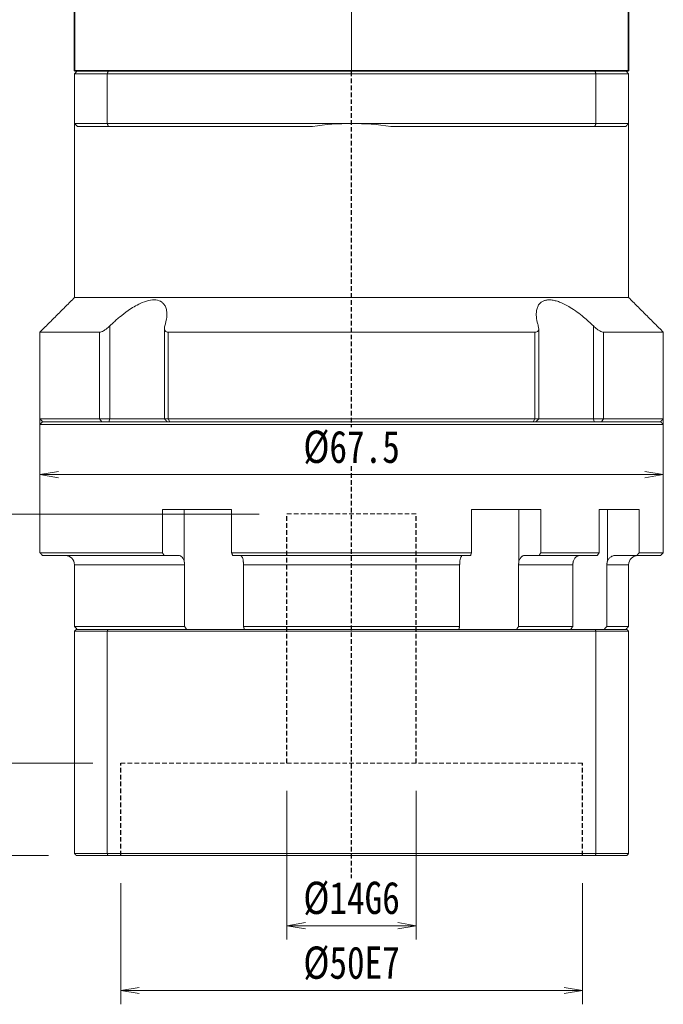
# Model space of a CAD drawing. Header units: millimetres. Extents: x -6 to 473, y -29 to 297.
# Tile 3 of 8: x 73 to 142, y 83 to 189. Entities that reach past the tile are written whole.
import ezdxf

# ---------------------------------------------------------------- set-up
doc = ezdxf.new("R2010")
doc.units = ezdxf.units.MM
doc.linetypes.add('DASHED', pattern=[0.75, 0.5, -0.25])
doc.linetypes.add('点画线', pattern=[18, 12, -2, 2, -2])
for name, color, linetype, lineweight in [('EB0_1', 7, 'Continuous', 35), ('中心线层', 1, '点画线', 18), ('尺寸线层', 3, 'Continuous', 18), ('粗实线层', 7, 'Continuous', 35)]:
    doc.layers.add(name, color=color, linetype=linetype, lineweight=lineweight)
doc.styles.add('宋体', font='SimSun.ttf', dxfattribs={"width": 0.8})
doc.dimstyles.new('A水平标注$0', dxfattribs={"dimtxt": 3.5, "dimasz": 2, "dimexe": 1.5, "dimexo": 3, "dimgap": 1.1, "dimtad": 1, "dimtoh": 1, "dimdec": 4, "dimdsep": 46, "dimtxsty": '宋体', "dimblk": 'OPEN', "dimcen": 3, "dimclrd": 3, "dimclre": 3, "dimclrt": 6, "dimadec": 0, "dimazin": 0, "dimtm": 1e-09, "dimtfac": 1, "dimtdec": 4, "dimtix": 1, "dimtmove": 0, "dimatfit": 3, "dimldrblk": 'OPEN', "dimfxl": 0, "dimlwd": 13, "dimlwe": 13, "dimarcsym": 0})

# ---------------------------------------------------------------- blocks, each defined once
blk = doc.blocks.new('_Open')
at = {"color": 0, "linetype": 'ByBlock', "lineweight": -2}
for p, q in [((-1, 0.167), (0, 0)), ((-1, -0.167), (0, 0)), ((0, 0), (-1, 0))]:
    blk.add_line(p, q, dxfattribs=at)
blk = doc.blocks.new('*D37')
at = {"layer": 'Defpoints', "color": 0, "transparency": 16777216}
for p in [(83.51, 98.69), (133.51, 98.69), (133.51, 84.07)]:
    blk.add_point(p, dxfattribs=at)
at = {"layer": '尺寸线层', "color": 3, "lineweight": 13, "transparency": 16777216}
for p, q in [((83.51, 95.69), (83.51, 82.57)), ((133.51, 95.69), (133.51, 82.57)), ((85.51, 84.07), (131.51, 84.07))]:
    blk.add_line(p, q, dxfattribs=at)
at = {"layer": '尺寸线层', "color": 3, "lineweight": 13, "transparency": 16777216, "xscale": 2, "yscale": 2, "zscale": 2, "rotation": 180}
blk.add_blockref('_Open', (83.51, 84.07), dxfattribs=at)
at = {"layer": '尺寸线层', "color": 3, "lineweight": 13, "transparency": 16777216, "xscale": 2, "yscale": 2, "zscale": 2}
blk.add_blockref('_Open', (133.51, 84.07), dxfattribs=at)
at = {"layer": '尺寸线层', "color": 6, "transparency": 16777216, "insert": (108.51, 87.01), "char_height": 3.5, "attachment_point": 5, "style": '宋体', "bg_fill": 3, "box_fill_scale": 1.1, "bg_fill_color": 257, "bg_fill_transparency": 0}
blk.add_mtext('%%C50E7', dxfattribs=at)
blk = doc.blocks.new('*D38')
at = {"layer": 'Defpoints', "color": 0, "transparency": 16777216}
for p in [(101.51, 108.69), (115.51, 108.69), (115.51, 91.09)]:
    blk.add_point(p, dxfattribs=at)
at = {"layer": '尺寸线层', "color": 3, "lineweight": 13, "transparency": 16777216}
for p, q in [((101.51, 105.69), (101.51, 89.59)), ((115.51, 105.69), (115.51, 89.59)), ((103.51, 91.09), (113.51, 91.09))]:
    blk.add_line(p, q, dxfattribs=at)
at = {"layer": '尺寸线层', "color": 3, "lineweight": 13, "transparency": 16777216, "xscale": 2, "yscale": 2, "zscale": 2, "rotation": 180}
blk.add_blockref('_Open', (101.51, 91.09), dxfattribs=at)
at = {"layer": '尺寸线层', "color": 3, "lineweight": 13, "transparency": 16777216, "xscale": 2, "yscale": 2, "zscale": 2}
blk.add_blockref('_Open', (115.51, 91.09), dxfattribs=at)
at = {"layer": '尺寸线层', "color": 6, "transparency": 16777216, "insert": (108.51, 94.03), "char_height": 3.5, "attachment_point": 5, "style": '宋体', "bg_fill": 3, "box_fill_scale": 1.1, "bg_fill_color": 257, "bg_fill_transparency": 0}
blk.add_mtext('%%C14G6', dxfattribs=at)
blk = doc.blocks.new('*D39')
at = {"layer": 'Defpoints', "color": 0, "transparency": 16777216}
for p in [(83.51, 108.69), (66.67, 98.69), (78.71, 98.69)]:
    blk.add_point(p, dxfattribs=at)
at = {"layer": '尺寸线层', "color": 3, "lineweight": 13, "transparency": 16777216}
for p, q in [((80.51, 108.69), (65.17, 108.69)), ((66.67, 106.69), (66.67, 100.69)), ((75.71, 98.69), (65.17, 98.69))]:
    blk.add_line(p, q, dxfattribs=at)
at = {"layer": '尺寸线层', "color": 3, "lineweight": 13, "transparency": 16777216, "xscale": 2, "yscale": 2, "zscale": 2}
for p, rotation in [((66.67, 108.69), 90), ((66.67, 98.69), 270)]:
    blk.add_blockref('_Open', p, dxfattribs=dict(at, rotation=rotation))
at = {"layer": '尺寸线层', "color": 6, "transparency": 16777216, "insert": (63.86, 103.69), "char_height": 3.5, "attachment_point": 5, "rotation": 90, "style": '宋体', "bg_fill": 3, "box_fill_scale": 1.1, "bg_fill_color": 257, "bg_fill_transparency": 0}
blk.add_mtext('10', dxfattribs=at)
blk = doc.blocks.new('*D40')
at = {"layer": 'Defpoints', "color": 0, "transparency": 16777216}
for p in [(101.51, 135.69), (58.31, 98.69), (78.71, 98.69)]:
    blk.add_point(p, dxfattribs=at)
at = {"layer": '尺寸线层', "color": 3, "lineweight": 13, "transparency": 16777216}
for p, q in [((98.51, 135.69), (56.81, 135.69)), ((58.31, 133.69), (58.31, 100.69)), ((75.71, 98.69), (56.81, 98.69))]:
    blk.add_line(p, q, dxfattribs=at)
at = {"layer": '尺寸线层', "color": 3, "lineweight": 13, "transparency": 16777216, "xscale": 2, "yscale": 2, "zscale": 2}
for p, rotation in [((58.31, 135.69), 90), ((58.31, 98.69), 270)]:
    blk.add_blockref('_Open', p, dxfattribs=dict(at, rotation=rotation))
at = {"layer": '尺寸线层', "color": 6, "transparency": 16777216, "insert": (55.5, 117.19), "char_height": 3.5, "attachment_point": 5, "rotation": 90, "style": '宋体', "bg_fill": 3, "box_fill_scale": 1.1, "bg_fill_color": 257, "bg_fill_transparency": 0}
blk.add_mtext('37', dxfattribs=at)
blk = doc.blocks.new('*D41')
at = {"layer": 'Defpoints', "color": 0, "transparency": 16777216}
for p in [(74.76, 150.69), (142.26, 150.69), (74.76, 139.96)]:
    blk.add_point(p, dxfattribs=at)
at = {"layer": '尺寸线层', "color": 3, "lineweight": 13, "transparency": 16777216}
for p, q in [((74.76, 147.69), (74.76, 138.46)), ((142.26, 147.69), (142.26, 138.46)), ((140.26, 139.96), (76.76, 139.96))]:
    blk.add_line(p, q, dxfattribs=at)
at = {"layer": '尺寸线层', "color": 3, "lineweight": 13, "transparency": 16777216, "xscale": 2, "yscale": 2, "zscale": 2, "rotation": 180}
blk.add_blockref('_Open', (74.76, 139.96), dxfattribs=at)
at = {"layer": '尺寸线层', "color": 3, "lineweight": 13, "transparency": 16777216, "xscale": 2, "yscale": 2, "zscale": 2}
blk.add_blockref('_Open', (142.26, 139.96), dxfattribs=at)
at = {"layer": '尺寸线层', "color": 6, "transparency": 16777216, "insert": (108.51, 142.9), "char_height": 3.5, "attachment_point": 5, "style": '宋体', "bg_fill": 3, "box_fill_scale": 1.1, "bg_fill_color": 257, "bg_fill_transparency": 0}
blk.add_mtext('%%c67.5', dxfattribs=at)

msp = doc.modelspace()

# ---------------------------------------------------------------- linework, layer by layer
at = {"color": 7, "linetype": 'Continuous', "lineweight": 15}
for p, q in [((82.16705, 183.69373), (78.81093, 183.69373)), ((134.85481, 183.69373), (82.16705, 183.69373)), ((138.21093, 183.69373), (134.85481, 183.69373)), ((78.51093, 183.39373), (82.05341, 183.39373)), ((78.51093, 183.39373), (78.51093, 177.99373)), ((82.05341, 177.99373), (82.05341, 183.39373)), ((82.05341, 183.39373), (134.96844, 183.39373)), ((134.96844, 183.39373), (138.51093, 183.39373)), ((134.96844, 183.39373), (134.96844, 177.99373)), ((138.51093, 177.99373), (138.51093, 183.39373)), ((82.05341, 177.99373), (78.51093, 177.99373)), ((78.81093, 177.69373), (82.16705, 177.69373)), ((108.51093, 177.99373), (82.05341, 177.99373)), ((82.16705, 177.69373), (104.2789, 177.69373)), ((134.96844, 177.99373), (108.51093, 177.99373)), ((112.74295, 177.69373), (134.85481, 177.69373)), ((134.85481, 177.69373), (138.21093, 177.69373)), ((138.51093, 177.99373), (134.96844, 177.99373)), ((138.51093, 159.14373), (78.51093, 159.14373)), ((82.32935, 145.99373), (82.32935, 156.06317)), ((134.6925, 156.06317), (134.6925, 145.99373)), ((81.21905, 155.39373), (74.76093, 155.39373)), ((81.21905, 155.39373), (81.21905, 145.99373)), ((128.3658, 155.39373), (88.65605, 155.39373)), ((88.65605, 145.99373), (88.65605, 155.39373)), ((128.3658, 155.39373), (128.3658, 145.99373)), ((142.26093, 155.39373), (135.8028, 155.39373)), ((135.8028, 145.99373), (135.8028, 155.39373)), ((81.21905, 145.99373), (74.76093, 145.99373)), ((74.76093, 145.39373), (108.51093, 145.39373)), ((75.06093, 145.69373), (81.46164, 145.69373)), ((108.51093, 145.69373), (75.06093, 145.69373)), ((82.32935, 145.99373), (81.21905, 145.99373)), ((81.46164, 145.69373), (81.21905, 145.99373)), ((82.23885, 145.69373), (82.32935, 145.99373)), ((88.24434, 145.99373), (82.32935, 145.99373)), ((88.65605, 145.99373), (88.24434, 145.99373)), ((128.3658, 145.99373), (88.65605, 145.99373)), ((88.83254, 145.69373), (88.65605, 145.99373)), ((88.83254, 145.69373), (128.18931, 145.69373)), ((141.96093, 145.69373), (108.51093, 145.69373)), ((108.51093, 145.39373), (142.26093, 145.39373)), ((128.3658, 145.99373), (128.18931, 145.69373)), ((128.77751, 145.99373), (128.3658, 145.99373)), ((134.6925, 145.99373), (128.77751, 145.99373)), ((134.6925, 145.99373), (134.783, 145.69373)), ((135.8028, 145.99373), (134.6925, 145.99373)), ((135.8028, 145.99373), (135.56021, 145.69373)), ((135.56021, 145.69373), (141.96093, 145.69373)), ((142.26093, 145.99373), (135.8028, 145.99373)), ((88.02414, 136.19373), (88.02414, 131.49373)), ((88.02414, 136.19373), (95.52685, 136.19373)), ((90.38826, 136.19373), (90.38826, 130.57711)), ((95.52685, 131.49373), (95.52685, 136.19373)), ((121.495, 136.19373), (121.495, 131.49373)), ((121.495, 136.19373), (128.99772, 136.19373)), ((126.63359, 136.19373), (126.63359, 130.57711)), ((128.99772, 131.49373), (128.99772, 136.19373)), ((135.3317, 136.19373), (135.3317, 131.49373)), ((135.3317, 136.19373), (139.66339, 136.19373)), ((136.20728, 136.19373), (136.20728, 130.57711)), ((139.66339, 131.49373), (139.66339, 136.19373)), ((88.02414, 131.49373), (74.76093, 131.49373)), ((121.495, 131.49373), (95.52685, 131.49373)), ((135.3317, 131.49373), (128.99772, 131.49373)), ((142.26093, 131.49373), (139.66339, 131.49373)), ((75.06093, 131.19373), (88.21718, 131.19373)), ((78.51093, 130.19373), (90.43806, 130.19373)), ((88.21718, 131.19373), (89.79382, 131.19373)), ((90.43806, 130.19373), (90.43806, 123.49373)), ((95.62956, 131.19373), (121.39229, 131.19373)), ((96.81022, 130.19373), (120.21163, 130.19373)), ((96.81022, 123.49373), (96.81022, 130.19373)), ((120.21163, 130.19373), (120.21163, 123.49373)), ((126.58379, 123.49373), (126.58379, 130.19373)), ((126.58379, 130.19373), (132.45611, 130.19373)), ((127.22803, 131.19373), (128.80467, 131.19373)), ((128.80467, 131.19373), (135.10164, 131.19373)), ((132.45611, 130.19373), (132.45611, 123.49373)), ((136.13507, 123.49373), (136.13507, 130.19373)), ((136.13507, 130.19373), (138.51093, 130.19373)), ((137.07628, 131.19373), (139.38119, 131.19373)), ((139.38119, 131.19373), (141.96093, 131.19373)), ((90.43806, 123.49373), (78.51093, 123.49373)), ((78.51093, 122.99373), (82.05341, 122.99373)), ((78.51093, 122.99373), (78.51093, 98.89373)), ((82.12911, 123.19373), (78.71093, 123.19373)), ((82.05341, 122.99373), (134.96844, 122.99373)), ((82.05341, 122.99373), (82.05341, 98.89373)), ((134.89274, 123.19373), (82.12911, 123.19373)), ((120.21163, 123.49373), (96.81022, 123.49373)), ((132.45611, 123.49373), (126.58379, 123.49373)), ((138.31093, 123.19373), (134.89274, 123.19373)), ((134.96844, 122.99373), (134.96844, 98.89373)), ((134.96844, 122.99373), (138.51093, 122.99373)), ((138.51093, 123.49373), (136.13507, 123.49373)), ((138.51093, 122.99373), (138.51093, 98.89373)), ((82.05341, 98.89373), (78.51093, 98.89373)), ((78.71093, 98.69373), (82.12911, 98.69373)), ((134.96844, 98.89373), (82.05341, 98.89373)), ((82.12911, 98.69373), (134.89274, 98.69373)), ((134.89274, 98.69373), (138.31093, 98.69373)), ((138.51093, 98.89373), (134.96844, 98.89373))]:
    msp.add_line(p, q, dxfattribs=at)
at = {"color": 1, "linetype": 'DASHED'}
msp.add_line((108.51093, 95.3688), (108.51093, 183.69373), dxfattribs=at)
at = {"color": 6, "linetype": 'DASHED', "lineweight": 15}
for p, q in [((101.51093, 135.69373), (115.51093, 135.69373)), ((83.51093, 108.69373), (133.51093, 108.69373))]:
    msp.add_line(p, q, dxfattribs=at)
at = {"color": 6, "linetype": 'DASHED'}
for p, q in [((101.51093, 108.69373), (101.51093, 135.69373)), ((115.51093, 108.69373), (115.51093, 135.69373)), ((83.51093, 98.69373), (83.51093, 108.69373)), ((133.51093, 98.69373), (133.51093, 108.69373))]:
    msp.add_line(p, q, dxfattribs=at)
at = {"color": 7, "linetype": 'Continuous', "lineweight": 15}
for centre, radius, start, end in [((108.51093, 147.99373), 30, 90, 98.1096145), ((108.51093, 147.99373), 30, 81.8903855, 90), ((77.51093, 130.19373), 1, 0, 90), ((139.51093, 130.19373), 1, 90, 180)]:
    msp.add_arc(centre, radius, start, end, dxfattribs=at)
for points in [[(78.51093, 183.39373), (78.81093, 183.69373)], [(82.05341, 183.39373), (82.16705, 183.69373)], [(134.96844, 183.39373), (134.85481, 183.69373)], [(138.21093, 183.69373), (138.51093, 183.39373)], [(78.51093, 159.14373), (78.51093, 177.99373)], [(78.51093, 177.99373), (78.81093, 177.69373)], [(82.05341, 177.99373), (82.16705, 177.69373)], [(134.85481, 177.69373), (134.96844, 177.99373)], [(138.21093, 177.69373), (138.51093, 177.99373)], [(138.51093, 177.99373), (138.51093, 159.14373)], [(74.76093, 155.39373), (78.51093, 159.14373)], [(138.51093, 159.14373), (142.26093, 155.39373)], [(88.24434, 145.99373), (88.24434, 155.80392)], [(128.77751, 155.8018), (128.77751, 145.99373)], [(74.76093, 145.99373), (74.76093, 155.39373)], [(142.26093, 155.39373), (142.26093, 145.99373)], [(75.06093, 145.69373), (74.76093, 145.99373)], [(74.76093, 145.39373), (75.06093, 145.69373)], [(74.76093, 131.49373), (74.76093, 145.39373)], [(88.54434, 145.69373), (88.24434, 145.99373)], [(128.77751, 145.99373), (128.47751, 145.69373)], [(142.26093, 145.99373), (141.96093, 145.69373)], [(141.96093, 145.69373), (142.26093, 145.39373)], [(142.26093, 145.39373), (142.26093, 131.49373)], [(75.06093, 131.19373), (74.76093, 131.49373)], [(88.21718, 131.19373), (88.02414, 131.49373)], [(95.52685, 131.49373), (95.62956, 131.19373)], [(121.39229, 131.19373), (121.495, 131.49373)], [(128.99772, 131.49373), (128.80467, 131.19373)], [(135.10164, 131.19373), (135.3317, 131.49373)], [(139.66339, 131.49373), (139.38119, 131.19373)], [(142.26093, 131.49373), (141.96093, 131.19373)], [(78.51093, 123.49373), (78.51093, 130.19373)], [(90.38826, 130.57711), (90.43806, 130.19373)], [(96.81022, 130.19373), (96.78477, 130.57711)], [(120.23708, 130.57711), (120.21163, 130.19373)], [(126.58379, 130.19373), (126.63359, 130.57711)], [(132.51425, 130.57711), (132.45611, 130.19373)], [(136.13507, 130.19373), (136.20728, 130.57711)], [(138.51093, 130.19373), (138.51093, 123.49373)], [(78.81093, 123.19373), (78.51093, 123.49373)], [(78.51093, 122.99373), (78.71093, 123.19373)], [(82.05341, 122.99373), (82.12911, 123.19373)], [(90.6458, 123.19373), (90.43806, 123.49373)], [(96.81022, 123.49373), (96.89609, 123.19373)], [(120.12576, 123.19373), (120.21163, 123.49373)], [(126.58379, 123.49373), (126.37605, 123.19373)], [(132.23702, 123.19373), (132.45611, 123.49373)], [(134.96844, 122.99373), (134.89274, 123.19373)], [(136.13507, 123.49373), (135.84562, 123.19373)], [(138.51093, 123.49373), (138.21093, 123.19373)], [(138.31093, 123.19373), (138.51093, 122.99373)], [(78.71093, 98.69373), (78.51093, 98.89373)], [(82.12911, 98.69373), (82.05341, 98.89373)], [(134.89274, 98.69373), (134.96844, 98.89373)], [(138.51093, 98.89373), (138.31093, 98.69373)]]:
    msp.add_open_spline(points, degree=1, dxfattribs=at)
for points, knots in [([(88.29093, 156.06317), (88.37725, 156.38786), (88.51811, 156.91767), (88.51831, 157.58744), (88.4188, 158.05276), (88.22572, 158.41301), (87.91316, 158.72661), (87.36883, 158.93332), (86.54037, 158.86395), (85.70675, 158.55832), (84.96127, 158.16094), (84.20638, 157.672), (83.38922, 157.04275), (82.74381, 156.46702), (82.40286, 156.1348), (82.32935, 156.06317)], [0, 0, 0, 0, 1.111823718, 1.814206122, 2.515660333, 3.044836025, 3.573294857, 4.429537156, 5.288250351, 6.104434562, 6.713373, 7.323286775, 8.207714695, 9.093503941, 9.336985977, 9.336985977, 9.336985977, 9.336985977]), ([(134.6925, 156.06317), (134.52373, 156.22575), (134.18483, 156.55219), (133.59831, 157.0617), (132.93129, 157.58569), (132.24473, 158.04943), (131.60009, 158.41198), (131.05737, 158.65497), (130.55961, 158.81457), (130.12473, 158.89411), (129.72405, 158.89911), (129.38365, 158.82968), (129.10301, 158.69504), (128.85005, 158.48111), (128.64719, 158.16281), (128.50853, 157.67677), (128.49737, 157.0458), (128.60563, 156.47038), (128.70888, 156.1348), (128.73092, 156.06317)], [0, 0, 0, 0, 0.553902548, 1.112192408, 1.806376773, 2.51506714, 3.037171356, 3.572009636, 3.995519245, 4.430649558, 4.854541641, 5.292182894, 5.696545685, 6.110001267, 6.710526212, 7.328053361, 8.20046253, 9.097057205, 9.340373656, 9.340373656, 9.340373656, 9.340373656]), ([(82.32935, 156.06317), (82.20543, 155.94919), (81.9923, 155.75315), (81.66937, 155.54236), (81.40833, 155.41761), (81.2817, 155.40163), (81.21905, 155.39373)], [0, 0, 0, 0, 0.461690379, 0.794104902, 1.059065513, 1.318521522, 1.318521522, 1.318521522, 1.318521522]), ([(88.65605, 155.39373), (88.58758, 155.40073), (88.45095, 155.41471), (88.30689, 155.52857), (88.21837, 155.73746), (88.26399, 155.94224), (88.29093, 156.06317)], [0, 0, 0, 0, 0.1713953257, 0.3420313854, 0.5797240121, 0.9225193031, 0.9225193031, 0.9225193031, 0.9225193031]), ([(128.73092, 156.06317), (128.75691, 155.94919), (128.8016, 155.75315), (128.72482, 155.54236), (128.58412, 155.41761), (128.43806, 155.40163), (128.3658, 155.39373)], [0, 0, 0, 0, 0.3230947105, 0.5557211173, 0.741142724, 0.9227121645, 0.9227121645, 0.9227121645, 0.9227121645]), ([(135.8028, 155.39373), (135.74406, 155.40073), (135.62683, 155.41471), (135.37718, 155.52857), (135.04794, 155.73746), (134.82447, 155.94224), (134.6925, 156.06317)], [0, 0, 0, 0, 0.244975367, 0.488865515, 0.828599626, 1.318556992, 1.318556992, 1.318556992, 1.318556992]), ([(89.79382, 131.19373), (89.81846, 131.19237), (89.9152, 131.18706), (90.08088, 131.10956), (90.25968, 130.91104), (90.35119, 130.70994), (90.38407, 130.59213), (90.38826, 130.57711)], [0, 0, 0, 0, 0.0898846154, 0.3530449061, 0.6161572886, 0.8790264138, 0.9174460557, 0.9174460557, 0.9174460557, 0.9174460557]), ([(96.78477, 130.57711), (96.76655, 130.67663), (96.73006, 130.87584), (96.63642, 131.08503), (96.54477, 131.18263), (96.48744, 131.19097), (96.46848, 131.19373)], [0, 0, 0, 0, 0.2094481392, 0.4192300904, 0.6292069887, 0.7329719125, 0.7329719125, 0.7329719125, 0.7329719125]), ([(120.55337, 131.19373), (120.54026, 131.19237), (120.48879, 131.18706), (120.40063, 131.10956), (120.30549, 130.91104), (120.2568, 130.70994), (120.23931, 130.59213), (120.23708, 130.57711)], [0, 0, 0, 0, 0.0718302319, 0.2821316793, 0.4923948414, 0.7024636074, 0.7331662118, 0.7331662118, 0.7331662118, 0.7331662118]), ([(126.63359, 130.57711), (126.64882, 130.62717), (126.67972, 130.72874), (126.74575, 130.86259), (126.82492, 130.97944), (126.91513, 131.07309), (127.015, 131.14206), (127.12002, 131.18564), (127.19237, 131.19106), (127.22803, 131.19373)], [0, 0, 0, 0, 0.129312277, 0.2623626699, 0.3919270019, 0.5252420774, 0.6549272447, 0.7883655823, 0.9180312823, 0.9180312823, 0.9180312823, 0.9180312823]), ([(133.22267, 131.19373), (133.1933, 131.19242), (133.1214, 131.18923), (133.0075, 131.15826), (132.88671, 131.09807), (132.77441, 131.01102), (132.67579, 130.90175), (132.59211, 130.77115), (132.54162, 130.6595), (132.51924, 130.59214), (132.51425, 130.57711)], [0, 0, 0, 0, 0.098079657, 0.240108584, 0.386257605, 0.528258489, 0.674384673, 0.816253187, 0.962246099, 1.004168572, 1.004168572, 1.004168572, 1.004168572]), ([(136.20728, 130.57711), (136.25735, 130.67663), (136.35759, 130.87584), (136.61488, 131.08503), (136.86668, 131.18263), (137.02419, 131.19097), (137.07628, 131.19373)], [0, 0, 0, 0, 0.323097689, 0.646710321, 0.970623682, 1.130692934, 1.130692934, 1.130692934, 1.130692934])]:
    msp.add_open_spline(points, degree=3, knots=knots, dxfattribs=at)
at = {"layer": 'EB0_1'}
msp.add_line((138.51093, 183.69373), (78.51093, 183.69373), dxfattribs=at)
at = {"layer": '中心线层'}
msp.add_line((108.51093, 183.69373), (108.51093, 262.96598), dxfattribs=at)
at = {"layer": '粗实线层'}
for p, q in [((78.51093, 183.69373), (78.51093, 195.19373)), ((138.51093, 183.69373), (138.51093, 195.19373))]:
    msp.add_line(p, q, dxfattribs=at)

# ---------------------------------------------------------------- next in the draw order: dimensions: what is measured, and where the dimension line sits
at = {"layer": '尺寸线层'}
for base, p1, p2, text, picture, middle in [((74.76093, 139.96193), (142.26093, 150.69373), (74.76093, 150.69373), '%%c<>', '*D41', (108.51093, 142.90061)), ((133.51093, 84.0702), (83.51093, 98.69373), (133.51093, 98.69373), '%%C<>E7', '*D37', (108.51093, 87.00888))]:
    dim = msp.add_linear_dim(base=base, p1=p1, p2=p2, text=text, dimstyle='A水平标注$0', override={"dimblk": 'Open', "dimtfill": 1, "dimtfillclr": 256}, dxfattribs=at)
    dim.commit()
    dim.dimension.update_dxf_attribs({"geometry": picture, "text_midpoint": middle})

# ---------------------------------------------------------------- next in the draw order: dimensions: what is measured, and where the dimension line sits
dim = msp.add_linear_dim(base=(66.67045, 98.69373), p1=(83.51093, 108.69373), p2=(78.71093, 98.69373), angle=90, dimstyle='A水平标注$0', override={"dimblk": 'Open', "dimtfill": 1, "dimtfillclr": 256}, dxfattribs=at)
dim.commit()
dim.dimension.update_dxf_attribs({"geometry": '*D39', "text_midpoint": (66.67045, 103.69373), "dimtype": 160})
dim = msp.add_linear_dim(base=(115.51093, 91.09218), p1=(101.51093, 108.69373), p2=(115.51093, 108.69373), text='%%C<>G6', dimstyle='A水平标注$0', override={"dimblk": 'Open', "dimtfill": 1, "dimtfillclr": 256}, dxfattribs=at)
dim.commit()
dim.dimension.update_dxf_attribs({"geometry": '*D38', "text_midpoint": (108.51093, 91.09218), "dimtype": 160})

# ---------------------------------------------------------------- next in the draw order: dimensions: what is measured, and where the dimension line sits
dim = msp.add_linear_dim(base=(58.30963, 98.69373), p1=(101.51093, 135.69373), p2=(78.71093, 98.69373), angle=90, dimstyle='A水平标注$0', override={"dimblk": 'Open', "dimtfill": 1, "dimtfillclr": 256}, dxfattribs=at)
dim.commit()
dim.dimension.update_dxf_attribs({"geometry": '*D40', "text_midpoint": (58.30963, 117.19373), "dimtype": 160})

doc.saveas('drawing.dxf')
